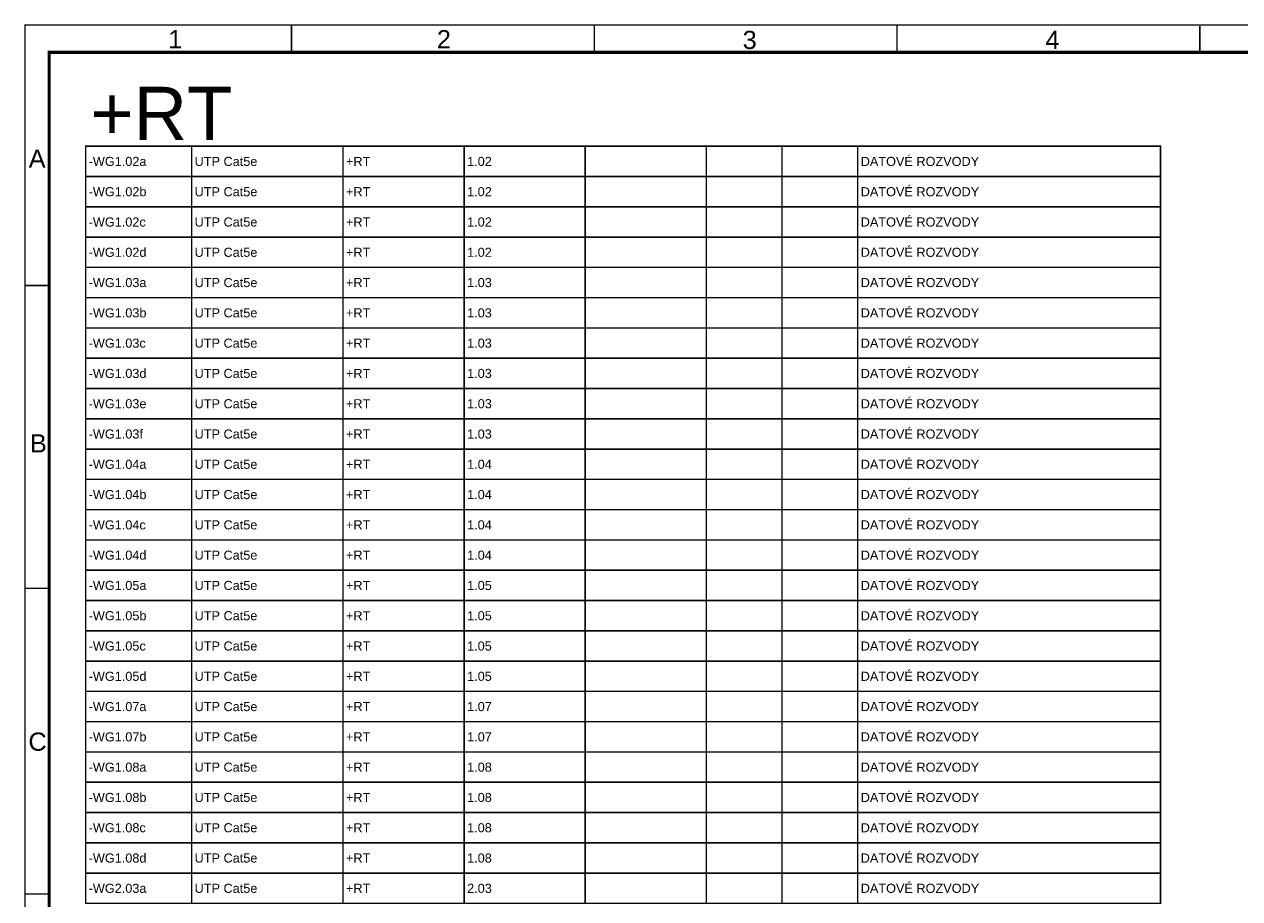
# Model space of a CAD drawing. Extents: x -12025 to 39812, y -28775 to 12.
# Tile 2 of 3: x -12 to 20058, y -14422 to 12. Entities that reach past the tile are written whole.
import ezdxf
from ezdxf.enums import TextEntityAlignment as Align

# ---------------------------------------------------------------- set-up
doc = ezdxf.new("R2010")
doc.units = 0
doc.header["$MEASUREMENT"] = 0
doc.layers.add('Ramecek', color=7, linetype='Continuous')
doc.layers.add('Zakladni', color=7, linetype='Continuous')
doc.styles.add('Arial', font='txt')

# ---------------------------------------------------------------- blocks, each defined once
blk = doc.blocks.new('Kabelový seznam')
at = {"color": 7, "linetype": 'Continuous', "const_width": 25}
for points in [[(0, 0), (1750, 0), (1750, -500), (0, -500)], [(1750, 0), (4250, 0), (4250, -500), (1750, -500)], [(4250, 0), (6250, 0), (6250, -500), (4250, -500)], [(6250, 0), (8250, 0), (8250, -500), (6250, -500)], [(8250, 0), (10250, 0), (10250, -500), (8250, -500)], [(10250, 0), (11500, 0), (11500, -500), (10250, -500)], [(11500, 0), (12750, 0), (12750, -500), (11500, -500)], [(12750, 0), (17750, 0), (17750, -500), (12750, -500)]]:
    blk.add_lwpolyline(points, close=True, dxfattribs=at)
at = {"color": 7, "linetype": 'Continuous', "style": 'Arial'}
for s, p in [('-WG1.02a', (50, -326)), ('UTP Cat5e', (1800, -326)), ('+RT', (4300, -326)), ('1.02', (6300, -326)), ('DATOVÉ ROZVODY', (12800, -326))]:
    blk.add_text(s, height=150, dxfattribs=at).set_placement(p)
blk = doc.blocks.new('Kabelový seznam (1)')
at = {"color": 7, "linetype": 'Continuous', "const_width": 25}
for points in [[(0, 0), (1750, 0), (1750, -500), (0, -500)], [(1750, 0), (4250, 0), (4250, -500), (1750, -500)], [(4250, 0), (6250, 0), (6250, -500), (4250, -500)], [(6250, 0), (8250, 0), (8250, -500), (6250, -500)], [(8250, 0), (10250, 0), (10250, -500), (8250, -500)], [(10250, 0), (11500, 0), (11500, -500), (10250, -500)], [(11500, 0), (12750, 0), (12750, -500), (11500, -500)], [(12750, 0), (17750, 0), (17750, -500), (12750, -500)]]:
    blk.add_lwpolyline(points, close=True, dxfattribs=at)
at = {"color": 7, "linetype": 'Continuous', "style": 'Arial'}
for s, p in [('-WG1.02b', (50, -326)), ('UTP Cat5e', (1800, -326)), ('+RT', (4300, -326)), ('1.02', (6300, -326)), ('DATOVÉ ROZVODY', (12800, -326))]:
    blk.add_text(s, height=150, dxfattribs=at).set_placement(p)
blk = doc.blocks.new('Kabelový seznam (2)')
at = {"color": 7, "linetype": 'Continuous', "const_width": 25}
for points in [[(0, 0), (1750, 0), (1750, -500), (0, -500)], [(1750, 0), (4250, 0), (4250, -500), (1750, -500)], [(4250, 0), (6250, 0), (6250, -500), (4250, -500)], [(6250, 0), (8250, 0), (8250, -500), (6250, -500)], [(8250, 0), (10250, 0), (10250, -500), (8250, -500)], [(10250, 0), (11500, 0), (11500, -500), (10250, -500)], [(11500, 0), (12750, 0), (12750, -500), (11500, -500)], [(12750, 0), (17750, 0), (17750, -500), (12750, -500)]]:
    blk.add_lwpolyline(points, close=True, dxfattribs=at)
at = {"color": 7, "linetype": 'Continuous', "style": 'Arial'}
for s, p in [('-WG1.02c', (50, -326)), ('UTP Cat5e', (1800, -326)), ('+RT', (4300, -326)), ('1.02', (6300, -326)), ('DATOVÉ ROZVODY', (12800, -326))]:
    blk.add_text(s, height=150, dxfattribs=at).set_placement(p)
blk = doc.blocks.new('Kabelový seznam (3)')
at = {"color": 7, "linetype": 'Continuous', "const_width": 25}
for points in [[(0, 0), (1750, 0), (1750, -500), (0, -500)], [(1750, 0), (4250, 0), (4250, -500), (1750, -500)], [(4250, 0), (6250, 0), (6250, -500), (4250, -500)], [(6250, 0), (8250, 0), (8250, -500), (6250, -500)], [(8250, 0), (10250, 0), (10250, -500), (8250, -500)], [(10250, 0), (11500, 0), (11500, -500), (10250, -500)], [(11500, 0), (12750, 0), (12750, -500), (11500, -500)], [(12750, 0), (17750, 0), (17750, -500), (12750, -500)]]:
    blk.add_lwpolyline(points, close=True, dxfattribs=at)
at = {"color": 7, "linetype": 'Continuous', "style": 'Arial'}
for s, p in [('-WG1.02d', (50, -326)), ('UTP Cat5e', (1800, -326)), ('+RT', (4300, -326)), ('1.02', (6300, -326)), ('DATOVÉ ROZVODY', (12800, -326))]:
    blk.add_text(s, height=150, dxfattribs=at).set_placement(p)
blk = doc.blocks.new('Kabelový seznam (4)')
at = {"color": 7, "linetype": 'Continuous', "const_width": 25}
for points in [[(0, 0), (1750, 0), (1750, -500), (0, -500)], [(1750, 0), (4250, 0), (4250, -500), (1750, -500)], [(4250, 0), (6250, 0), (6250, -500), (4250, -500)], [(6250, 0), (8250, 0), (8250, -500), (6250, -500)], [(8250, 0), (10250, 0), (10250, -500), (8250, -500)], [(10250, 0), (11500, 0), (11500, -500), (10250, -500)], [(11500, 0), (12750, 0), (12750, -500), (11500, -500)], [(12750, 0), (17750, 0), (17750, -500), (12750, -500)]]:
    blk.add_lwpolyline(points, close=True, dxfattribs=at)
at = {"color": 7, "linetype": 'Continuous', "style": 'Arial'}
for s, p in [('-WG1.03a', (50, -326)), ('UTP Cat5e', (1800, -326)), ('+RT', (4300, -326)), ('1.03', (6300, -326)), ('DATOVÉ ROZVODY', (12800, -326))]:
    blk.add_text(s, height=150, dxfattribs=at).set_placement(p)
blk = doc.blocks.new('Kabelový seznam (5)')
at = {"color": 7, "linetype": 'Continuous', "const_width": 25}
for points in [[(0, 0), (1750, 0), (1750, -500), (0, -500)], [(1750, 0), (4250, 0), (4250, -500), (1750, -500)], [(4250, 0), (6250, 0), (6250, -500), (4250, -500)], [(6250, 0), (8250, 0), (8250, -500), (6250, -500)], [(8250, 0), (10250, 0), (10250, -500), (8250, -500)], [(10250, 0), (11500, 0), (11500, -500), (10250, -500)], [(11500, 0), (12750, 0), (12750, -500), (11500, -500)], [(12750, 0), (17750, 0), (17750, -500), (12750, -500)]]:
    blk.add_lwpolyline(points, close=True, dxfattribs=at)
at = {"color": 7, "linetype": 'Continuous', "style": 'Arial'}
for s, p in [('-WG1.03b', (50, -326)), ('UTP Cat5e', (1800, -326)), ('+RT', (4300, -326)), ('1.03', (6300, -326)), ('DATOVÉ ROZVODY', (12800, -326))]:
    blk.add_text(s, height=150, dxfattribs=at).set_placement(p)
blk = doc.blocks.new('Kabelový seznam (6)')
at = {"color": 7, "linetype": 'Continuous', "const_width": 25}
for points in [[(0, 0), (1750, 0), (1750, -500), (0, -500)], [(1750, 0), (4250, 0), (4250, -500), (1750, -500)], [(4250, 0), (6250, 0), (6250, -500), (4250, -500)], [(6250, 0), (8250, 0), (8250, -500), (6250, -500)], [(8250, 0), (10250, 0), (10250, -500), (8250, -500)], [(10250, 0), (11500, 0), (11500, -500), (10250, -500)], [(11500, 0), (12750, 0), (12750, -500), (11500, -500)], [(12750, 0), (17750, 0), (17750, -500), (12750, -500)]]:
    blk.add_lwpolyline(points, close=True, dxfattribs=at)
at = {"color": 7, "linetype": 'Continuous', "style": 'Arial'}
for s, p in [('-WG1.03c', (50, -326)), ('UTP Cat5e', (1800, -326)), ('+RT', (4300, -326)), ('1.03', (6300, -326)), ('DATOVÉ ROZVODY', (12800, -326))]:
    blk.add_text(s, height=150, dxfattribs=at).set_placement(p)
blk = doc.blocks.new('Kabelový seznam (7)')
at = {"color": 7, "linetype": 'Continuous', "const_width": 25}
for points in [[(0, 0), (1750, 0), (1750, -500), (0, -500)], [(1750, 0), (4250, 0), (4250, -500), (1750, -500)], [(4250, 0), (6250, 0), (6250, -500), (4250, -500)], [(6250, 0), (8250, 0), (8250, -500), (6250, -500)], [(8250, 0), (10250, 0), (10250, -500), (8250, -500)], [(10250, 0), (11500, 0), (11500, -500), (10250, -500)], [(11500, 0), (12750, 0), (12750, -500), (11500, -500)], [(12750, 0), (17750, 0), (17750, -500), (12750, -500)]]:
    blk.add_lwpolyline(points, close=True, dxfattribs=at)
at = {"color": 7, "linetype": 'Continuous', "style": 'Arial'}
for s, p in [('-WG1.03d', (50, -326)), ('UTP Cat5e', (1800, -326)), ('+RT', (4300, -326)), ('1.03', (6300, -326)), ('DATOVÉ ROZVODY', (12800, -326))]:
    blk.add_text(s, height=150, dxfattribs=at).set_placement(p)
blk = doc.blocks.new('Kabelový seznam (8)')
at = {"color": 7, "linetype": 'Continuous', "const_width": 25}
for points in [[(0, 0), (1750, 0), (1750, -500), (0, -500)], [(1750, 0), (4250, 0), (4250, -500), (1750, -500)], [(4250, 0), (6250, 0), (6250, -500), (4250, -500)], [(6250, 0), (8250, 0), (8250, -500), (6250, -500)], [(8250, 0), (10250, 0), (10250, -500), (8250, -500)], [(10250, 0), (11500, 0), (11500, -500), (10250, -500)], [(11500, 0), (12750, 0), (12750, -500), (11500, -500)], [(12750, 0), (17750, 0), (17750, -500), (12750, -500)]]:
    blk.add_lwpolyline(points, close=True, dxfattribs=at)
at = {"color": 7, "linetype": 'Continuous', "style": 'Arial'}
for s, p in [('-WG1.03e', (50, -326)), ('UTP Cat5e', (1800, -326)), ('+RT', (4300, -326)), ('1.03', (6300, -326)), ('DATOVÉ ROZVODY', (12800, -326))]:
    blk.add_text(s, height=150, dxfattribs=at).set_placement(p)
blk = doc.blocks.new('Kabelový seznam (9)')
at = {"color": 7, "linetype": 'Continuous', "const_width": 25}
for points in [[(0, 0), (1750, 0), (1750, -500), (0, -500)], [(1750, 0), (4250, 0), (4250, -500), (1750, -500)], [(4250, 0), (6250, 0), (6250, -500), (4250, -500)], [(6250, 0), (8250, 0), (8250, -500), (6250, -500)], [(8250, 0), (10250, 0), (10250, -500), (8250, -500)], [(10250, 0), (11500, 0), (11500, -500), (10250, -500)], [(11500, 0), (12750, 0), (12750, -500), (11500, -500)], [(12750, 0), (17750, 0), (17750, -500), (12750, -500)]]:
    blk.add_lwpolyline(points, close=True, dxfattribs=at)
at = {"color": 7, "linetype": 'Continuous', "style": 'Arial'}
for s, p in [('-WG1.03f', (50, -326)), ('UTP Cat5e', (1800, -326)), ('+RT', (4300, -326)), ('1.03', (6300, -326)), ('DATOVÉ ROZVODY', (12800, -326))]:
    blk.add_text(s, height=150, dxfattribs=at).set_placement(p)
blk = doc.blocks.new('Kabelový seznam (10)')
at = {"color": 7, "linetype": 'Continuous', "const_width": 25}
for points in [[(0, 0), (1750, 0), (1750, -500), (0, -500)], [(1750, 0), (4250, 0), (4250, -500), (1750, -500)], [(4250, 0), (6250, 0), (6250, -500), (4250, -500)], [(6250, 0), (8250, 0), (8250, -500), (6250, -500)], [(8250, 0), (10250, 0), (10250, -500), (8250, -500)], [(10250, 0), (11500, 0), (11500, -500), (10250, -500)], [(11500, 0), (12750, 0), (12750, -500), (11500, -500)], [(12750, 0), (17750, 0), (17750, -500), (12750, -500)]]:
    blk.add_lwpolyline(points, close=True, dxfattribs=at)
at = {"color": 7, "linetype": 'Continuous', "style": 'Arial'}
for s, p in [('-WG1.04a', (50, -326)), ('UTP Cat5e', (1800, -326)), ('+RT', (4300, -326)), ('1.04', (6300, -326)), ('DATOVÉ ROZVODY', (12800, -326))]:
    blk.add_text(s, height=150, dxfattribs=at).set_placement(p)
blk = doc.blocks.new('Kabelový seznam (11)')
at = {"color": 7, "linetype": 'Continuous', "const_width": 25}
for points in [[(0, 0), (1750, 0), (1750, -500), (0, -500)], [(1750, 0), (4250, 0), (4250, -500), (1750, -500)], [(4250, 0), (6250, 0), (6250, -500), (4250, -500)], [(6250, 0), (8250, 0), (8250, -500), (6250, -500)], [(8250, 0), (10250, 0), (10250, -500), (8250, -500)], [(10250, 0), (11500, 0), (11500, -500), (10250, -500)], [(11500, 0), (12750, 0), (12750, -500), (11500, -500)], [(12750, 0), (17750, 0), (17750, -500), (12750, -500)]]:
    blk.add_lwpolyline(points, close=True, dxfattribs=at)
at = {"color": 7, "linetype": 'Continuous', "style": 'Arial'}
for s, p in [('-WG1.04b', (50, -326)), ('UTP Cat5e', (1800, -326)), ('+RT', (4300, -326)), ('1.04', (6300, -326)), ('DATOVÉ ROZVODY', (12800, -326))]:
    blk.add_text(s, height=150, dxfattribs=at).set_placement(p)
blk = doc.blocks.new('Kabelový seznam (12)')
at = {"color": 7, "linetype": 'Continuous', "const_width": 25}
for points in [[(0, 0), (1750, 0), (1750, -500), (0, -500)], [(1750, 0), (4250, 0), (4250, -500), (1750, -500)], [(4250, 0), (6250, 0), (6250, -500), (4250, -500)], [(6250, 0), (8250, 0), (8250, -500), (6250, -500)], [(8250, 0), (10250, 0), (10250, -500), (8250, -500)], [(10250, 0), (11500, 0), (11500, -500), (10250, -500)], [(11500, 0), (12750, 0), (12750, -500), (11500, -500)], [(12750, 0), (17750, 0), (17750, -500), (12750, -500)]]:
    blk.add_lwpolyline(points, close=True, dxfattribs=at)
at = {"color": 7, "linetype": 'Continuous', "style": 'Arial'}
for s, p in [('-WG1.04c', (50, -326)), ('UTP Cat5e', (1800, -326)), ('+RT', (4300, -326)), ('1.04', (6300, -326)), ('DATOVÉ ROZVODY', (12800, -326))]:
    blk.add_text(s, height=150, dxfattribs=at).set_placement(p)
blk = doc.blocks.new('Kabelový seznam (13)')
at = {"color": 7, "linetype": 'Continuous', "const_width": 25}
for points in [[(0, 0), (1750, 0), (1750, -500), (0, -500)], [(1750, 0), (4250, 0), (4250, -500), (1750, -500)], [(4250, 0), (6250, 0), (6250, -500), (4250, -500)], [(6250, 0), (8250, 0), (8250, -500), (6250, -500)], [(8250, 0), (10250, 0), (10250, -500), (8250, -500)], [(10250, 0), (11500, 0), (11500, -500), (10250, -500)], [(11500, 0), (12750, 0), (12750, -500), (11500, -500)], [(12750, 0), (17750, 0), (17750, -500), (12750, -500)]]:
    blk.add_lwpolyline(points, close=True, dxfattribs=at)
at = {"color": 7, "linetype": 'Continuous', "style": 'Arial'}
for s, p in [('-WG1.04d', (50, -326)), ('UTP Cat5e', (1800, -326)), ('+RT', (4300, -326)), ('1.04', (6300, -326)), ('DATOVÉ ROZVODY', (12800, -326))]:
    blk.add_text(s, height=150, dxfattribs=at).set_placement(p)
blk = doc.blocks.new('Kabelový seznam (14)')
at = {"color": 7, "linetype": 'Continuous', "const_width": 25}
for points in [[(0, 0), (1750, 0), (1750, -500), (0, -500)], [(1750, 0), (4250, 0), (4250, -500), (1750, -500)], [(4250, 0), (6250, 0), (6250, -500), (4250, -500)], [(6250, 0), (8250, 0), (8250, -500), (6250, -500)], [(8250, 0), (10250, 0), (10250, -500), (8250, -500)], [(10250, 0), (11500, 0), (11500, -500), (10250, -500)], [(11500, 0), (12750, 0), (12750, -500), (11500, -500)], [(12750, 0), (17750, 0), (17750, -500), (12750, -500)]]:
    blk.add_lwpolyline(points, close=True, dxfattribs=at)
at = {"color": 7, "linetype": 'Continuous', "style": 'Arial'}
for s, p in [('-WG1.05a', (50, -326)), ('UTP Cat5e', (1800, -326)), ('+RT', (4300, -326)), ('1.05', (6300, -326)), ('DATOVÉ ROZVODY', (12800, -326))]:
    blk.add_text(s, height=150, dxfattribs=at).set_placement(p)
blk = doc.blocks.new('Kabelový seznam (15)')
at = {"color": 7, "linetype": 'Continuous', "const_width": 25}
for points in [[(0, 0), (1750, 0), (1750, -500), (0, -500)], [(1750, 0), (4250, 0), (4250, -500), (1750, -500)], [(4250, 0), (6250, 0), (6250, -500), (4250, -500)], [(6250, 0), (8250, 0), (8250, -500), (6250, -500)], [(8250, 0), (10250, 0), (10250, -500), (8250, -500)], [(10250, 0), (11500, 0), (11500, -500), (10250, -500)], [(11500, 0), (12750, 0), (12750, -500), (11500, -500)], [(12750, 0), (17750, 0), (17750, -500), (12750, -500)]]:
    blk.add_lwpolyline(points, close=True, dxfattribs=at)
at = {"color": 7, "linetype": 'Continuous', "style": 'Arial'}
for s, p in [('-WG1.05b', (50, -326)), ('UTP Cat5e', (1800, -326)), ('+RT', (4300, -326)), ('1.05', (6300, -326)), ('DATOVÉ ROZVODY', (12800, -326))]:
    blk.add_text(s, height=150, dxfattribs=at).set_placement(p)
blk = doc.blocks.new('Kabelový seznam (16)')
at = {"color": 7, "linetype": 'Continuous', "const_width": 25}
for points in [[(0, 0), (1750, 0), (1750, -500), (0, -500)], [(1750, 0), (4250, 0), (4250, -500), (1750, -500)], [(4250, 0), (6250, 0), (6250, -500), (4250, -500)], [(6250, 0), (8250, 0), (8250, -500), (6250, -500)], [(8250, 0), (10250, 0), (10250, -500), (8250, -500)], [(10250, 0), (11500, 0), (11500, -500), (10250, -500)], [(11500, 0), (12750, 0), (12750, -500), (11500, -500)], [(12750, 0), (17750, 0), (17750, -500), (12750, -500)]]:
    blk.add_lwpolyline(points, close=True, dxfattribs=at)
at = {"color": 7, "linetype": 'Continuous', "style": 'Arial'}
for s, p in [('-WG1.05c', (50, -326)), ('UTP Cat5e', (1800, -326)), ('+RT', (4300, -326)), ('1.05', (6300, -326)), ('DATOVÉ ROZVODY', (12800, -326))]:
    blk.add_text(s, height=150, dxfattribs=at).set_placement(p)
blk = doc.blocks.new('Kabelový seznam (17)')
at = {"color": 7, "linetype": 'Continuous', "const_width": 25}
for points in [[(0, 0), (1750, 0), (1750, -500), (0, -500)], [(1750, 0), (4250, 0), (4250, -500), (1750, -500)], [(4250, 0), (6250, 0), (6250, -500), (4250, -500)], [(6250, 0), (8250, 0), (8250, -500), (6250, -500)], [(8250, 0), (10250, 0), (10250, -500), (8250, -500)], [(10250, 0), (11500, 0), (11500, -500), (10250, -500)], [(11500, 0), (12750, 0), (12750, -500), (11500, -500)], [(12750, 0), (17750, 0), (17750, -500), (12750, -500)]]:
    blk.add_lwpolyline(points, close=True, dxfattribs=at)
at = {"color": 7, "linetype": 'Continuous', "style": 'Arial'}
for s, p in [('-WG1.05d', (50, -326)), ('UTP Cat5e', (1800, -326)), ('+RT', (4300, -326)), ('1.05', (6300, -326)), ('DATOVÉ ROZVODY', (12800, -326))]:
    blk.add_text(s, height=150, dxfattribs=at).set_placement(p)
blk = doc.blocks.new('Kabelový seznam (18)')
at = {"color": 7, "linetype": 'Continuous', "const_width": 25}
for points in [[(0, 0), (1750, 0), (1750, -500), (0, -500)], [(1750, 0), (4250, 0), (4250, -500), (1750, -500)], [(4250, 0), (6250, 0), (6250, -500), (4250, -500)], [(6250, 0), (8250, 0), (8250, -500), (6250, -500)], [(8250, 0), (10250, 0), (10250, -500), (8250, -500)], [(10250, 0), (11500, 0), (11500, -500), (10250, -500)], [(11500, 0), (12750, 0), (12750, -500), (11500, -500)], [(12750, 0), (17750, 0), (17750, -500), (12750, -500)]]:
    blk.add_lwpolyline(points, close=True, dxfattribs=at)
at = {"color": 7, "linetype": 'Continuous', "style": 'Arial'}
for s, p in [('-WG1.07a', (50, -326)), ('UTP Cat5e', (1800, -326)), ('+RT', (4300, -326)), ('1.07', (6300, -326)), ('DATOVÉ ROZVODY', (12800, -326))]:
    blk.add_text(s, height=150, dxfattribs=at).set_placement(p)
blk = doc.blocks.new('Kabelový seznam (19)')
at = {"color": 7, "linetype": 'Continuous', "const_width": 25}
for points in [[(0, 0), (1750, 0), (1750, -500), (0, -500)], [(1750, 0), (4250, 0), (4250, -500), (1750, -500)], [(4250, 0), (6250, 0), (6250, -500), (4250, -500)], [(6250, 0), (8250, 0), (8250, -500), (6250, -500)], [(8250, 0), (10250, 0), (10250, -500), (8250, -500)], [(10250, 0), (11500, 0), (11500, -500), (10250, -500)], [(11500, 0), (12750, 0), (12750, -500), (11500, -500)], [(12750, 0), (17750, 0), (17750, -500), (12750, -500)]]:
    blk.add_lwpolyline(points, close=True, dxfattribs=at)
at = {"color": 7, "linetype": 'Continuous', "style": 'Arial'}
for s, p in [('-WG1.07b', (50, -326)), ('UTP Cat5e', (1800, -326)), ('+RT', (4300, -326)), ('1.07', (6300, -326)), ('DATOVÉ ROZVODY', (12800, -326))]:
    blk.add_text(s, height=150, dxfattribs=at).set_placement(p)
blk = doc.blocks.new('Kabelový seznam (20)')
at = {"color": 7, "linetype": 'Continuous', "const_width": 25}
for points in [[(0, 0), (1750, 0), (1750, -500), (0, -500)], [(1750, 0), (4250, 0), (4250, -500), (1750, -500)], [(4250, 0), (6250, 0), (6250, -500), (4250, -500)], [(6250, 0), (8250, 0), (8250, -500), (6250, -500)], [(8250, 0), (10250, 0), (10250, -500), (8250, -500)], [(10250, 0), (11500, 0), (11500, -500), (10250, -500)], [(11500, 0), (12750, 0), (12750, -500), (11500, -500)], [(12750, 0), (17750, 0), (17750, -500), (12750, -500)]]:
    blk.add_lwpolyline(points, close=True, dxfattribs=at)
at = {"color": 7, "linetype": 'Continuous', "style": 'Arial'}
for s, p in [('-WG1.08a', (50, -326)), ('UTP Cat5e', (1800, -326)), ('+RT', (4300, -326)), ('1.08', (6300, -326)), ('DATOVÉ ROZVODY', (12800, -326))]:
    blk.add_text(s, height=150, dxfattribs=at).set_placement(p)
blk = doc.blocks.new('Kabelový seznam (21)')
at = {"color": 7, "linetype": 'Continuous', "const_width": 25}
for points in [[(0, 0), (1750, 0), (1750, -500), (0, -500)], [(1750, 0), (4250, 0), (4250, -500), (1750, -500)], [(4250, 0), (6250, 0), (6250, -500), (4250, -500)], [(6250, 0), (8250, 0), (8250, -500), (6250, -500)], [(8250, 0), (10250, 0), (10250, -500), (8250, -500)], [(10250, 0), (11500, 0), (11500, -500), (10250, -500)], [(11500, 0), (12750, 0), (12750, -500), (11500, -500)], [(12750, 0), (17750, 0), (17750, -500), (12750, -500)]]:
    blk.add_lwpolyline(points, close=True, dxfattribs=at)
at = {"color": 7, "linetype": 'Continuous', "style": 'Arial'}
for s, p in [('-WG1.08b', (50, -326)), ('UTP Cat5e', (1800, -326)), ('+RT', (4300, -326)), ('1.08', (6300, -326)), ('DATOVÉ ROZVODY', (12800, -326))]:
    blk.add_text(s, height=150, dxfattribs=at).set_placement(p)
blk = doc.blocks.new('Kabelový seznam (22)')
at = {"color": 7, "linetype": 'Continuous', "const_width": 25}
for points in [[(0, 0), (1750, 0), (1750, -500), (0, -500)], [(1750, 0), (4250, 0), (4250, -500), (1750, -500)], [(4250, 0), (6250, 0), (6250, -500), (4250, -500)], [(6250, 0), (8250, 0), (8250, -500), (6250, -500)], [(8250, 0), (10250, 0), (10250, -500), (8250, -500)], [(10250, 0), (11500, 0), (11500, -500), (10250, -500)], [(11500, 0), (12750, 0), (12750, -500), (11500, -500)], [(12750, 0), (17750, 0), (17750, -500), (12750, -500)]]:
    blk.add_lwpolyline(points, close=True, dxfattribs=at)
at = {"color": 7, "linetype": 'Continuous', "style": 'Arial'}
for s, p in [('-WG1.08c', (50, -326)), ('UTP Cat5e', (1800, -326)), ('+RT', (4300, -326)), ('1.08', (6300, -326)), ('DATOVÉ ROZVODY', (12800, -326))]:
    blk.add_text(s, height=150, dxfattribs=at).set_placement(p)
blk = doc.blocks.new('Kabelový seznam (23)')
at = {"color": 7, "linetype": 'Continuous', "const_width": 25}
for points in [[(0, 0), (1750, 0), (1750, -500), (0, -500)], [(1750, 0), (4250, 0), (4250, -500), (1750, -500)], [(4250, 0), (6250, 0), (6250, -500), (4250, -500)], [(6250, 0), (8250, 0), (8250, -500), (6250, -500)], [(8250, 0), (10250, 0), (10250, -500), (8250, -500)], [(10250, 0), (11500, 0), (11500, -500), (10250, -500)], [(11500, 0), (12750, 0), (12750, -500), (11500, -500)], [(12750, 0), (17750, 0), (17750, -500), (12750, -500)]]:
    blk.add_lwpolyline(points, close=True, dxfattribs=at)
at = {"color": 7, "linetype": 'Continuous', "style": 'Arial'}
for s, p in [('-WG1.08d', (50, -326)), ('UTP Cat5e', (1800, -326)), ('+RT', (4300, -326)), ('1.08', (6300, -326)), ('DATOVÉ ROZVODY', (12800, -326))]:
    blk.add_text(s, height=150, dxfattribs=at).set_placement(p)
blk = doc.blocks.new('Kabelový seznam (24)')
at = {"color": 7, "linetype": 'Continuous', "const_width": 25}
for points in [[(0, 0), (1750, 0), (1750, -500), (0, -500)], [(1750, 0), (4250, 0), (4250, -500), (1750, -500)], [(4250, 0), (6250, 0), (6250, -500), (4250, -500)], [(6250, 0), (8250, 0), (8250, -500), (6250, -500)], [(8250, 0), (10250, 0), (10250, -500), (8250, -500)], [(10250, 0), (11500, 0), (11500, -500), (10250, -500)], [(11500, 0), (12750, 0), (12750, -500), (11500, -500)], [(12750, 0), (17750, 0), (17750, -500), (12750, -500)]]:
    blk.add_lwpolyline(points, close=True, dxfattribs=at)
at = {"color": 7, "linetype": 'Continuous', "style": 'Arial'}
for s, p in [('-WG2.03a', (50, -326)), ('UTP Cat5e', (1800, -326)), ('+RT', (4300, -326)), ('2.03', (6300, -326)), ('DATOVÉ ROZVODY', (12800, -326))]:
    blk.add_text(s, height=150, dxfattribs=at).set_placement(p)

msp = doc.modelspace()

# ---------------------------------------------------------------- linework, layer by layer
at = {"layer": 'Ramecek', "color": 7, "linetype": 'Continuous'}
for points, const_width in [([(0, -28600), (39800, -28600), (39800, 0), (0, 0)], 25), ([(400, -28150), (39400, -28150), (39400, -450), (400, -450)], 50)]:
    msp.add_lwpolyline(points, close=True, dxfattribs=dict(at, const_width=const_width))
at = {"layer": 'Ramecek', "color": 7, "linetype": 'Continuous', "const_width": 25}
for points in [[(4400, -6), (4400, -450)], [(9400, -450), (9400, -6)], [(14400, -6), (14400, -450)], [(19400, -15), (19400, -460)], [(400, -4300), (0, -4300)], [(400, -9300), (0, -9300)], [(405, -14345), (5, -14345)]]:
    msp.add_lwpolyline(points, dxfattribs=at)

# ---------------------------------------------------------------- block references
at = {"layer": 'Zakladni', "color": 7, "linetype": 'Continuous'}
for name, p in [('Kabelový seznam', (1000, -2000)), ('Kabelový seznam (1)', (1000, -2500)), ('Kabelový seznam (2)', (1000, -3000)), ('Kabelový seznam (3)', (1000, -3500)), ('Kabelový seznam (4)', (1000, -4000)), ('Kabelový seznam (5)', (1000, -4500)), ('Kabelový seznam (6)', (1000, -5000)), ('Kabelový seznam (7)', (1000, -5500)), ('Kabelový seznam (8)', (1000, -6000)), ('Kabelový seznam (9)', (1000, -6500)), ('Kabelový seznam (10)', (1000, -7000)), ('Kabelový seznam (11)', (1000, -7500)), ('Kabelový seznam (12)', (1000, -8000)), ('Kabelový seznam (13)', (1000, -8500)), ('Kabelový seznam (14)', (1000, -9000)), ('Kabelový seznam (15)', (1000, -9500)), ('Kabelový seznam (16)', (1000, -10000)), ('Kabelový seznam (17)', (1000, -10500)), ('Kabelový seznam (18)', (1000, -11000)), ('Kabelový seznam (19)', (1000, -11500)), ('Kabelový seznam (20)', (1000, -12000)), ('Kabelový seznam (21)', (1000, -12500)), ('Kabelový seznam (22)', (1000, -13000)), ('Kabelový seznam (23)', (1000, -13500)), ('Kabelový seznam (24)', (1000, -14000))]:
    msp.add_blockref(name, p, dxfattribs=at)

# ---------------------------------------------------------------- texts
at = {"layer": 'Ramecek', "color": 7, "linetype": 'Continuous', "style": 'Arial'}
for s, p in [('1', (2363, -383)), ('2', (6800, -383)), ('3', (11850, -395)), ('4', (16850, -395)), ('A', (60, -2355)), ('B', (80, -7055)), ('C', (55, -11980))]:
    msp.add_text(s, height=300, dxfattribs=at).set_placement(p)
at = {"layer": 'Zakladni', "color": 5, "linetype": 'Continuous', "style": 'Arial'}
msp.add_text('+RT', height=875.8, dxfattribs=at).set_placement((2250, -1895), align=Align.CENTER)

doc.saveas('drawing.dxf')
